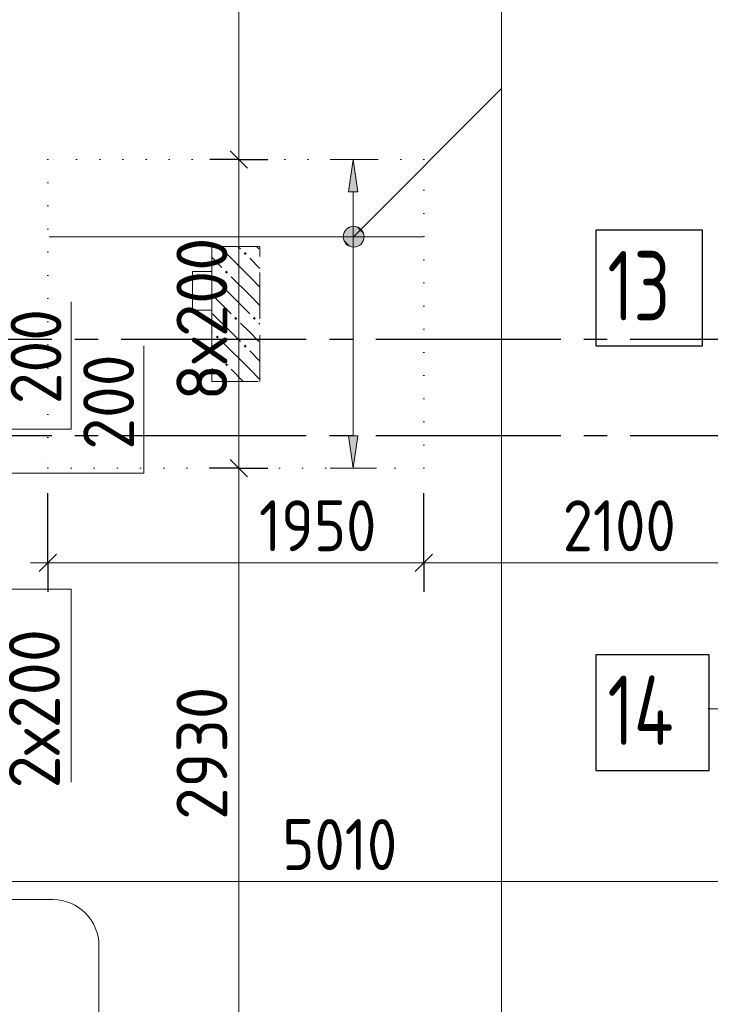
# Model space of a CAD drawing. Header units: millimetres. Extents: x 0 to 50400, y 0 to 35640.
# Tile 21 of 25: x 26019 to 29601, y 25415 to 30517. Entities that reach past the tile are written whole.
import ezdxf

# ---------------------------------------------------------------- set-up
doc = ezdxf.new("R2010")
doc.units = ezdxf.units.MM
for name, pattern in [('______2', [324, 240, -84]), ('______5', [1320, 960, -120, 120, -120]), ('______9', [120, 0, -120])]:
    doc.linetypes.add(name, pattern=pattern)
for name, color, linetype, lineweight in [('ДОП Верх по Х', 7, 'Continuous', 25), ('ЖБ Перекрытие верхний уровень', 7, 'Continuous', 35), ('ЖБ Пилон', 7, 'Continuous', 35), ('Общий01', 7, 'Continuous', 13), ('Позиционная метка номер позиции', 7, 'Continuous', 13), ('Размерная линия_ общее', 7, 'Continuous', 13), ('Тени', 7, 'Continuous', 13)]:
    doc.layers.add(name, color=color, linetype=linetype, lineweight=lineweight)
doc.layers.add('Оси', color=7, linetype='______5', true_color=0x656565)
doc.styles.add('ISOCPEUR', font='txt')

msp = doc.modelspace()

# ---------------------------------------------------------------- hatches: boundary and pattern name
at = {"layer": 'ДОП Верх по Х', "linetype": 'Continuous', "lineweight": 13, "transparency": 33554687}
msp.add_hatch(color=7, dxfattribs=at).paths.add_polyline_path([(27772.8, 29624.4), (27748.8, 29792.4), (27724.8, 29624.4)])
msp.add_hatch(color=7, dxfattribs=at).paths.add_polyline_path([(27772.8, 28360.4), (27748.8, 28192.4), (27724.8, 28360.4)], flags=16)
at = {"layer": 'ЖБ Пилон', "linetype": 'Continuous', "lineweight": 18, "transparency": 33554687}
for points in [[(27179.8, 29305.3), (27187.6, 29313.1), (27195.4, 29305.3), (27187.6, 29297.5)], [(27083.8, 29209.3), (27091.6, 29217.1), (27099.4, 29209.3), (27091.6, 29201.5)], [(27131.8, 28969.3), (27139.6, 28977.1), (27147.4, 28969.3), (27139.6, 28961.5)], [(27227.8, 28969.3), (27235.6, 28977.1), (27243.4, 28969.3), (27235.6, 28961.5)], [(27035.8, 28873.3), (27043.6, 28881.1), (27051.4, 28873.3), (27043.6, 28865.5)], [(27179.8, 28825.3), (27187.6, 28833.1), (27195.4, 28825.3), (27187.6, 28817.5)], [(27083.8, 28729.3), (27091.6, 28737.1), (27099.4, 28729.3), (27091.6, 28721.5)]]:
    msp.add_hatch(color=7, dxfattribs=at).paths.add_polyline_path(points, flags=16)
at = {"layer": 'Позиционная метка номер позиции', "linetype": 'Continuous', "lineweight": 13, "transparency": 33554687}
for points in [[(27712.7, 29430.6), (27802.8, 29378.6), (27737.2, 29444.3)], [(27737.2, 29444.3), (27802.8, 29378.6), (27802.8, 29406.1)], [(27737.2, 29444.3), (27802.8, 29406.1), (27764.6, 29444.3)], [(27764.6, 29444.3), (27802.8, 29406.1), (27789.1, 29430.6)], [(27699, 29406.1), (27789.1, 29354.2), (27712.7, 29430.6)], [(27699, 29378.6), (27764.6, 29340.5), (27699, 29406.1)], [(27699, 29406.1), (27764.6, 29340.5), (27789.1, 29354.2)], [(27712.7, 29430.6), (27789.1, 29354.2), (27802.8, 29378.6)], [(27737.2, 29340.5), (27699, 29378.6), (27712.7, 29354.2)], [(27699, 29378.6), (27737.2, 29340.5), (27764.6, 29340.5)]]:
    msp.add_hatch(color=7, dxfattribs=at).paths.add_polyline_path(points)

# ---------------------------------------------------------------- linework, layer by layer
at = {"layer": 'ДОП Верх по Х', "color": 251, "linetype": 'Continuous', "lineweight": 13, "true_color": 0x494949, "transparency": 33554687}
for p, q in [((27748.8, 29792.4), (27628.8, 29792.4)), ((27748.8, 29792.4), (27724.8, 29624.4)), ((27772.8, 29624.4), (27748.8, 29792.4)), ((27748.8, 29792.4), (27868.8, 29792.4)), ((27748.8, 29792.4), (27748.8, 29792.4)), ((27724.8, 29624.4), (27772.8, 29624.4)), ((27748.8, 28360.4), (27748.8, 29624.4)), ((27748.8, 28192.4), (27724.8, 28360.4)), ((27724.8, 28360.4), (27772.8, 28360.4)), ((27772.8, 28360.4), (27748.8, 28192.4)), ((27748.8, 28192.4), (27628.8, 28192.4)), ((27748.8, 28192.4), (27868.8, 28192.4)), ((27748.8, 28192.4), (27748.8, 28192.4))]:
    msp.add_line(p, q, dxfattribs=at)
at = {"layer": 'ДОП Верх по Х', "color": 7, "linetype": 'Continuous', "lineweight": 18, "transparency": 33554687}
msp.add_line((28109.1, 29392.4), (26171.1, 29392.4), dxfattribs=at)
at = {"layer": 'ДОП Верх по Х', "color": 7, "linetype": 'Continuous', "lineweight": 25, "transparency": 33554687}
for points in [[(29007.6, 28826.4), (29559.6, 28826.4), (29559.6, 29426.4), (29007.6, 29426.4), (29007.6, 28826.4)], [(29007.6, 26626.3), (29595.6, 26626.3), (29595.6, 27226.3), (29007.6, 27226.3), (29007.6, 26626.3)]]:
    msp.add_lwpolyline(points, dxfattribs=at)
at = {"layer": 'ЖБ Перекрытие верхний уровень', "color": 7, "linetype": 'Continuous', "lineweight": 18, "transparency": 33554687}
for p, q in [((27015.1, 29212.4), (26915.1, 29212.4)), ((26915.1, 29212.4), (26915.1, 29012.4)), ((27015.1, 29012.4), (27015.1, 29212.4)), ((26915.1, 29012.4), (27015.1, 29012.4))]:
    msp.add_line(p, q, dxfattribs=at)
at = {"layer": 'ЖБ Пилон', "color": 253, "linetype": '______2', "lineweight": 13, "true_color": 0xa0a0a0, "transparency": 33554687}
for p, q in [((27265.1, 29342.4), (27015.1, 29342.4)), ((27015.1, 29342.4), (27015.1, 28642.4)), ((27265.1, 28642.4), (27265.1, 29342.4)), ((27015.1, 28642.4), (27265.1, 28642.4))]:
    msp.add_line(p, q, dxfattribs=at)
at = {"layer": 'ЖБ Пилон', "color": 9, "linetype": 'Continuous', "lineweight": 18, "true_color": 0xc7c7c7, "transparency": 33554687}
for p, q in [((27150.5, 29342.4), (27163.6, 29329.3)), ((27259.6, 29329.3), (27246.5, 29342.4)), ((27211.6, 29185.3), (27067.6, 29329.3)), ((27015.1, 29285.8), (27067.6, 29233.3)), ((27211.6, 29281.3), (27265.1, 29227.8)), ((27115.6, 29089.3), (27015.1, 29189.8)), ((27115.6, 29185.3), (27211.6, 29089.3)), ((27211.6, 29185.3), (27265.1, 29131.8)), ((27019.6, 29089.3), (27115.6, 28993.3)), ((27115.6, 29089.3), (27211.6, 28993.3)), ((27211.6, 29089.3), (27265.1, 29035.8)), ((27019.6, 28993.3), (27163.6, 28849.3)), ((27211.6, 28897.3), (27163.6, 28945.3)), ((27259.6, 28945.3), (27265.1, 28939.8)), ((27015.1, 28901.8), (27019.6, 28897.3)), ((27259.6, 28849.3), (27211.6, 28897.3)), ((27211.6, 28705.3), (27067.6, 28849.3)), ((27015.1, 28805.8), (27067.6, 28753.3)), ((27211.6, 28801.3), (27265.1, 28747.8)), ((27082.5, 28642.4), (27015.1, 28709.8)), ((27115.6, 28705.3), (27178.5, 28642.4)), ((27211.6, 28705.3), (27265.1, 28651.8))]:
    msp.add_line(p, q, dxfattribs=at)
at = {"layer": 'Общий01', "color": 240, "linetype": 'Continuous', "lineweight": 18, "transparency": 33554687}
for p, q in [((20806.5, 25957.5), (26189.9, 25957.5)), ((26429.9, 25717.5), (26429.9, 22286.3))]:
    msp.add_line(p, q, dxfattribs=at)
at = {"layer": 'Общий01', "color": 7, "linetype": 'Continuous', "lineweight": 13, "transparency": 33554687}
for points in [[(25865.7, 28395.6), (26285.7, 28395.6), (26285.7, 29055.6)], [(25865.7, 28167.8), (26661.8, 28167.8), (26661.8, 28827.8)], [(25865.7, 27565.8), (26285.7, 27565.8), (26285.7, 26566.8)]]:
    msp.add_lwpolyline(points, dxfattribs=at)
at = {"layer": 'Общий01', "color": 240, "linetype": 'Continuous', "lineweight": 18, "transparency": 33554687}
msp.add_arc((26189.9, 25717.5), 240, 0, 90, dxfattribs=at)
at = {"layer": 'Оси', "color": 8, "linetype": '______5', "lineweight": -3, "transparency": 33554687}
for p, q in [((8065.1, 28862.4), (42962.9, 28862.4)), ((8065.1, 28362.4), (42962.9, 28362.4))]:
    msp.add_line(p, q, dxfattribs=at)
at = {"layer": 'Позиционная метка номер позиции', "color": 7, "linetype": 'Continuous', "lineweight": 13, "transparency": 33554687}
for p, q in [((27750.9, 29392.4), (28518.4, 30159.9)), ((27712.7, 29430.6), (27712.7, 29430.6)), ((27789.1, 29430.6), (27789.1, 29430.6)), ((27712.7, 29354.2), (27712.7, 29354.2)), ((27789.1, 29354.2), (27789.1, 29354.2))]:
    msp.add_line(p, q, dxfattribs=at)
for points in [[(28207.3, 24112.4), (28518.4, 24423.5), (28518.4, 30963.5), (31140.1, 30963.5)], [(32911.2, 26712.4), (32677.9, 26945.7), (29587.9, 26945.7)]]:
    msp.add_lwpolyline(points, dxfattribs=at)
msp.add_circle((27750.9, 29392.4), 54, dxfattribs=at)
at = {"layer": 'Размерная линия_ общее', "color": 7, "linetype": 'Continuous', "lineweight": 13, "transparency": 33554687}
for p, q in [((27155.8, 29792.4), (27155.8, 32612.4)), ((27155.8, 28192.4), (27155.8, 29792.4)), ((27155.8, 25262.4), (27155.8, 28192.4)), ((26165.1, 27702.7), (26075.1, 27702.7)), ((26165.1, 27702.7), (28115.1, 27702.7)), ((28115.1, 27702.7), (30215.1, 27702.7)), ((25205.1, 26050.6), (30215.1, 26050.6))]:
    msp.add_line(p, q, dxfattribs=at)
at = {"layer": 'Размерная линия_ общее', "color": 7, "linetype": 'Continuous', "lineweight": 25, "transparency": 33554687}
for p, q in [((27200.8, 29747.4), (27110.8, 29837.4)), ((27200.8, 28147.4), (27110.8, 28237.4)), ((26120.1, 27657.7), (26210.1, 27747.7)), ((28070.1, 27657.7), (28160.1, 27747.7))]:
    msp.add_line(p, q, dxfattribs=at)
at = {"layer": 'Размерная линия_ общее', "color": 7, "linetype": 'Continuous', "lineweight": -3, "transparency": 33554687}
for p, q in [((27155.8, 29792.4), (27005.8, 29792.4)), ((27155.8, 29792.4), (27305.8, 29792.4)), ((27155.8, 28192.4), (27005.8, 28192.4)), ((27155.8, 28192.4), (27305.8, 28192.4)), ((27155.8, 28192.4), (27155.8, 28192.4)), ((26165.1, 27702.7), (26165.1, 28063.9)), ((26165.1, 27702.7), (26165.1, 27852.7)), ((28115.1, 27702.7), (28115.1, 27852.7)), ((26165.1, 27702.7), (26165.1, 27552.7)), ((28115.1, 27702.7), (28115.1, 27552.7))]:
    msp.add_line(p, q, dxfattribs=at)
for points in [[(27155.8, 29792.4), (27135.4, 29792.4), (27135.4, 29792.4), (27124.8, 29792.4)], [(28115.1, 27702.7), (28115.1, 27723.1), (28115.1, 27723.1), (28115.1, 27998.5), (28115.1, 27998.5), (28115.1, 28063.9)]]:
    msp.add_lwpolyline(points, dxfattribs=at)
at = {"layer": 'Тени', "color": 7, "linetype": '______9', "lineweight": 13, "transparency": 33554687}
for p, q in [((26165.1, 29792.4), (26165.1, 28192.4)), ((28115.1, 29792.4), (26165.1, 29792.4)), ((28115.1, 28192.4), (28115.1, 29792.4)), ((26165.1, 28192.4), (28115.1, 28192.4))]:
    msp.add_line(p, q, dxfattribs=at)

# ---------------------------------------------------------------- texts
at = {"layer": 'ДОП Верх по Х', "color": 7, "linetype": 'Continuous', "lineweight": 13, "transparency": 33554687, "char_height": 360, "attachment_point": 7, "style": 'ISOCPEUR'}
for s, insert, width in [('\\W0.75;13', (29067.6, 28958.3), 566.746), ('\\W0.76;14', (29067.6, 26758.4), 605.48)]:
    msp.add_mtext(s, dxfattribs=dict(at, insert=insert, width=width))
at = {"layer": 'Размерная линия_ общее', "color": 7, "linetype": 'Continuous', "lineweight": 25, "transparency": 33554687, "char_height": 264, "attachment_point": 7, "rotation": 90, "style": 'ISOCPEUR'}
for s, insert, width in [('\\W0.95;8х200', (27095.8, 28543.6), 1048.043), ('\\W0.91;200', (26235.2, 28524.5), 674.395), ('\\W0.91;200', (26612, 28289.1), 674.377), ('\\W0.95;2х200', (26227, 26533.6), 1048.043), ('\\W0.93;2930', (27095.8, 26371), 861.721)]:
    msp.add_mtext(s, dxfattribs=dict(at, insert=insert, width=width))
at = {"layer": 'Размерная линия_ общее', "color": 7, "linetype": 'Continuous', "lineweight": 25, "transparency": 33554687, "char_height": 264, "attachment_point": 7, "style": 'ISOCPEUR'}
for s, insert, width in [('\\W0.87;1950', (27260.1, 27762.7), 800.292), ('\\W0.87;2100', (28835.1, 27762.7), 800.283), ('\\W0.87;5010', (27380.1, 26110.6), 800.292)]:
    msp.add_mtext(s, dxfattribs=dict(at, insert=insert, width=width))

doc.saveas('drawing.dxf')
